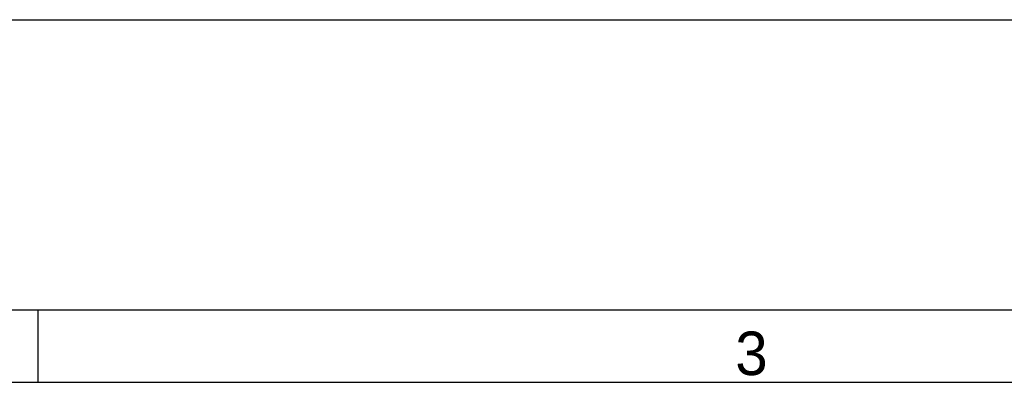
# Model space of a CAD drawing. Header units: inches. Extents: x 0 to 58.5, y 0 to 41.3.
# Tile 9 of 22: x 22 to 28.7, y 38.9 to 41.3. Entities that reach past the tile are written whole.
import ezdxf

# ---------------------------------------------------------------- set-up
doc = ezdxf.new("R2010")
doc.units = ezdxf.units.IN
doc.header["$LTSCALE"] = 3.215551
doc.header["$MEASUREMENT"] = 0
doc.layers.add('3D-TOPRW1010WD-FORMAT', color=7, linetype='CONTINUOUS')
doc.styles.add('TEXTSTYLE_2', font='gothic.ttf')

msp = doc.modelspace()

# ---------------------------------------------------------------- linework, layer by layer
at = {"layer": '3D-TOPRW1010WD-FORMAT', "color": 7, "linetype": 'CONTINUOUS'}
for p, q in [((0, 41.338583), (58.464567, 41.338583)), ((1.968504, 39.370079), (56.496063, 39.370079)), ((22.145669, 38.877953), (22.145669, 39.370079)), ((2.46063, 38.877953), (56.003937, 38.877953))]:
    msp.add_line(p, q, dxfattribs=at)

# ---------------------------------------------------------------- texts
at = {"layer": '3D-TOPRW1010WD-FORMAT', "color": 7, "linetype": 'CONTINUOUS', "insert": (26.870079, 39.222441), "char_height": 0.295276, "width": 0.22637795, "attachment_point": 1, "line_spacing_factor": 0.9, "style": 'TEXTSTYLE_2'}
msp.add_mtext('3', dxfattribs=at)

doc.saveas('drawing.dxf')
